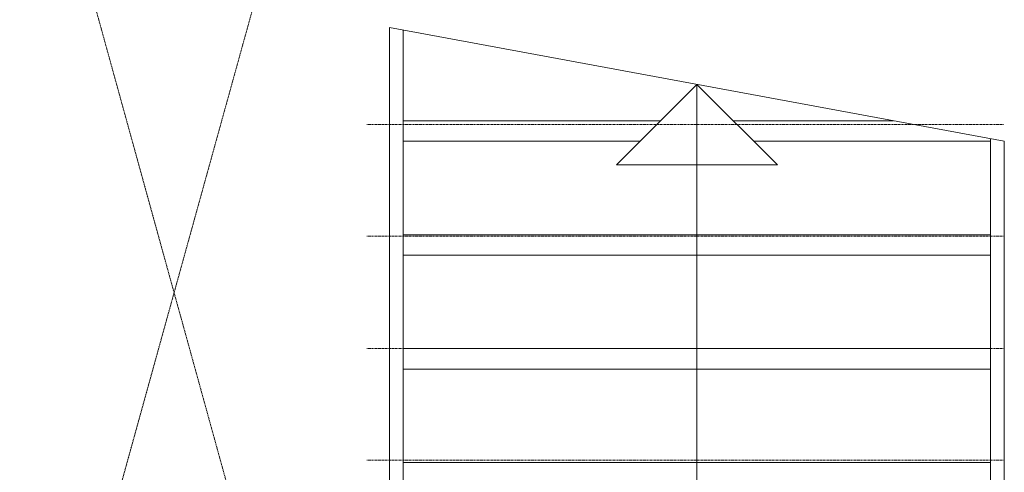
# Model space of a CAD drawing. Header units: millimetres. Extents: x -281 to 145437, y -16481 to 78869.
# Tile 102 of 256: x 19927 to 22090, y 26999 to 27992. Entities that reach past the tile are written whole.
import ezdxf

# ---------------------------------------------------------------- set-up
doc = ezdxf.new("R2010")
doc.units = ezdxf.units.MM
doc.linetypes.add('NLRS_Dash-1mm_Space-1mm_cpz', pattern=[2, 1, -1])
doc.layers.add('A--L$01A__Algemeen', color=7, linetype='Continuous', lineweight=5)
doc.layers.add('A--LD30__DetailPenMiddel', color=3, linetype='Continuous', lineweight=5)

# ---------------------------------------------------------------- blocks, each defined once
blk = doc.blocks.new('NLRS_24_10_SF_1_traptrede_gen_cpz - NLRS_24_10_xx_SF_1_traptrede_gen_cpz-66233130-L_80_ 11')
at = {"layer": 'A--L$01A__Algemeen'}
for p, q in [((-675, -135), (-675, 865)), ((-675, 865), (675, 615)), ((-645, -135), (-645, 859.4)), ((-176.8, 563.2), (0, 740)), ((0, 740), (176.8, 563.2)), ((0, 740), (0, -135)), ((-80, 660), (-645, 660)), ((432, 660), (80, 660)), ((-125, 615), (-645, 615)), ((645, 615), (125, 615)), ((645, 620.6), (645, -135)), ((675, 615), (675, -135)), ((176.8, 563.2), (-176.8, 563.2)), ((645, 410), (-645, 410)), ((645, 365), (-645, 365)), ((645, 160), (-645, 160)), ((645, 115), (-645, 115)), ((645, -90), (-645, -90)), ((645, -135), (-645, -135))]:
    blk.add_line(p, q, dxfattribs=at)

msp = doc.modelspace()

# ---------------------------------------------------------------- linework, layer by layer
at = {"layer": 'A--LD30__DetailPenMiddel', "linetype": 'NLRS_Dash-1mm_Space-1mm_cpz'}
for p, q in [((20639.5, 26043.1), (19893, 28745)), ((19892.6, 26043.1), (20639.5, 28738.1)), ((20689.9, 27761.7), (22089.1, 27761.7)), ((20689.9, 27516.7), (22089.1, 27516.7)), ((20689.9, 27269.9), (22089.1, 27269.9)), ((20689.9, 27024.9), (22089.1, 27024.9))]:
    msp.add_line(p, q, dxfattribs=at)

# ---------------------------------------------------------------- block references
at = {"layer": 'A--L$01A__Algemeen'}
msp.add_blockref('NLRS_24_10_SF_1_traptrede_gen_cpz - NLRS_24_10_xx_SF_1_traptrede_gen_cpz-66233130-L_80_ 11', (21415, 27109.9), dxfattribs=at)

doc.saveas('drawing.dxf')
